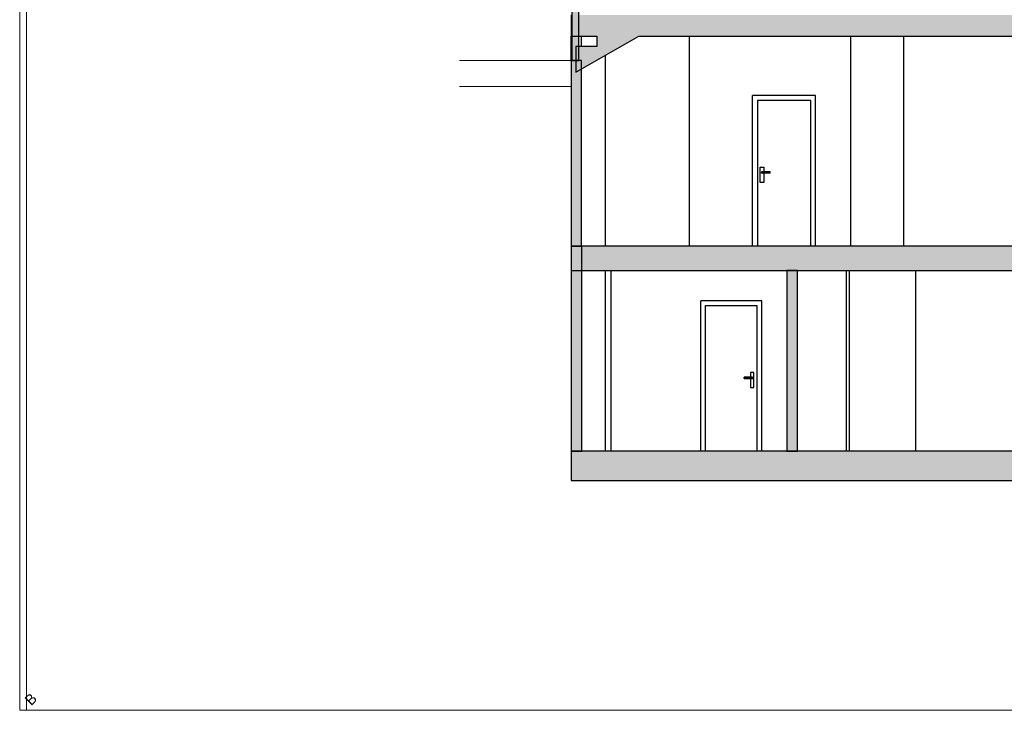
# Model space of a CAD drawing. Header units: metres. Extents: x -1 to 518, y -65 to 31.
# Tile 17 of 26: x 485 to 499, y -65 to -55. Entities that reach past the tile are written whole.
import ezdxf

# ---------------------------------------------------------------- set-up
doc = ezdxf.new("R2010")
doc.units = ezdxf.units.M
doc.linetypes.add('CONTINUA', pattern=[0])
doc.layers.add('+++++ CÀLCUL SECCIÓ B', color=7, linetype='CONTINUA', lineweight=25)
doc.styles.add('Century Gothic', font='txt')

msp = doc.modelspace()

# ---------------------------------------------------------------- hatches: boundary and pattern name
at = {"layer": '+++++ CÀLCUL SECCIÓ B', "linetype": 'CONTINUA', "lineweight": 18, "transparency": 33554687}
msp.add_hatch(color=220, dxfattribs=at).paths.add_polyline_path([(493.088, -51.69), (492.988, -51.69), (492.988, -55.66), (493.088, -55.66)])
at = {"layer": '+++++ CÀLCUL SECCIÓ B', "linetype": 'CONTINUA', "lineweight": 25, "true_color": 0xababab, "transparency": 33554687}
for points in [[(507.028, -55.01), (492.979, -55.01), (492.979, -55.31), (507.028, -55.31)], [(493.648, -55.112), (493.648, -55.285), (493.348, -55.285), (493.348, -55.458), (493.048, -55.458), (493.048, -55.826), (494.067, -55.24), (493.948, -55.24), (493.948, -55.112)], [(507.028, -58.31), (492.98, -58.31), (492.98, -58.66), (507.028, -58.66)], [(508.368, -61.24), (492.98, -61.24), (492.98, -61.66), (508.368, -61.66)]]:
    msp.add_hatch(color=253, dxfattribs=at).paths.add_polyline_path(points)
at = {"layer": '+++++ CÀLCUL SECCIÓ B', "linetype": 'CONTINUA', "lineweight": 25, "true_color": 0xa0a0a0, "transparency": 33554687}
for points in [[(493.129, -55.66), (492.979, -55.66), (492.979, -58.31), (493.129, -58.31)], [(493.13, -58.31), (492.98, -58.31), (492.98, -61.24), (493.13, -61.24)], [(496.208, -58.66), (496.058, -58.66), (496.058, -61.24), (496.208, -61.24)]]:
    msp.add_hatch(color=253, dxfattribs=at).paths.add_polyline_path(points)

# ---------------------------------------------------------------- linework, layer by layer
at = {"layer": '+++++ CÀLCUL SECCIÓ B', "color": 52, "linetype": 'CONTINUA', "lineweight": 13, "transparency": 33554687}
for p, q in [((485.111, -64.94), (485.111, -24.94)), ((485.111, -64.94), (485.111, -24.94)), ((485.209, -24.94), (485.209, -64.94)), ((485.209, -64.94), (485.209, -24.94)), ((493.048, -55.66), (491.388, -55.66)), ((492.98, -56.03), (491.388, -56.03)), ((517.903, -64.94), (485.111, -64.94)), ((485.111, -64.94), (517.903, -64.94)), ((485.209, -64.94), (517.903, -64.94)), ((517.903, -64.94), (485.209, -64.94))]:
    msp.add_line(p, q, dxfattribs=at)
at = {"layer": '+++++ CÀLCUL SECCIÓ B', "color": 7, "linetype": 'CONTINUA', "lineweight": 25, "transparency": 33554687}
for p, q in [((492.988, -51.69), (492.988, -55.66)), ((493.088, -55.66), (493.088, -52.24)), ((492.979, -55.01), (492.979, -55.31)), ((492.979, -55.31), (493.348, -55.31)), ((492.979, -55.66), (492.979, -55.31)), ((493.048, -55.826), (493.945, -55.31)), ((493.129, -55.458), (493.129, -55.31)), ((493.348, -55.31), (493.348, -55.458)), ((493.945, -55.31), (507.028, -55.31)), ((494.668, -58.31), (494.668, -55.31)), ((494.668, -58.31), (494.668, -55.31)), ((496.968, -58.31), (496.968, -55.31)), ((497.728, -58.31), (497.728, -55.31)), ((493.048, -55.458), (493.048, -55.826)), ((493.348, -55.458), (493.048, -55.458)), ((493.468, -58.31), (493.468, -55.585)), ((493.468, -58.31), (493.468, -55.585)), ((492.979, -55.66), (492.979, -58.31)), ((492.988, -55.66), (492.979, -55.66)), ((493.088, -55.66), (492.988, -55.66)), ((492.988, -55.66), (493.088, -55.66)), ((493.129, -55.66), (493.088, -55.66)), ((493.129, -58.31), (493.129, -55.66)), ((495.568, -58.31), (495.568, -56.16)), ((496.468, -56.16), (495.568, -56.16)), ((496.468, -58.31), (496.468, -56.16)), ((496.398, -56.23), (495.638, -56.23)), ((495.638, -56.23), (495.638, -58.31)), ((496.398, -58.31), (496.398, -56.23)), ((495.678, -57.4), (495.678, -57.185)), ((495.678, -57.185), (495.728, -57.185)), ((495.694, -57.255), (495.693, -57.26)), ((495.693, -57.26), (495.694, -57.265)), ((495.818, -57.26), (495.693, -57.26)), ((495.698, -57.251), (495.694, -57.255)), ((495.818, -57.255), (495.694, -57.255)), ((495.694, -57.265), (495.698, -57.269)), ((495.818, -57.265), (495.694, -57.265)), ((495.703, -57.25), (495.698, -57.251)), ((495.818, -57.251), (495.698, -57.251)), ((495.698, -57.269), (495.703, -57.27)), ((495.818, -57.269), (495.698, -57.269)), ((495.703, -57.25), (495.818, -57.25)), ((495.818, -57.27), (495.703, -57.27)), ((495.728, -57.185), (495.728, -57.25)), ((495.728, -57.27), (495.728, -57.4)), ((495.818, -57.251), (495.818, -57.25)), ((495.818, -57.255), (495.818, -57.251)), ((495.818, -57.26), (495.818, -57.255)), ((495.818, -57.265), (495.818, -57.26)), ((495.818, -57.269), (495.818, -57.265)), ((495.818, -57.27), (495.818, -57.269)), ((495.728, -57.4), (495.678, -57.4)), ((492.979, -58.31), (493.129, -58.31)), ((492.98, -58.31), (492.98, -58.66)), ((507.028, -58.31), (492.98, -58.31)), ((492.98, -58.31), (492.98, -61.24)), ((493.13, -58.31), (492.98, -58.31)), ((493.13, -61.24), (493.13, -58.31)), ((492.98, -58.66), (496.058, -58.66)), ((493.47, -61.24), (493.47, -58.66)), ((493.55, -61.24), (493.55, -58.66)), ((496.058, -58.66), (496.208, -58.66)), ((496.058, -58.66), (496.058, -61.24)), ((496.208, -58.66), (496.058, -58.66)), ((496.208, -58.66), (507.028, -58.66)), ((496.208, -61.24), (496.208, -58.66)), ((496.908, -61.24), (496.908, -58.66)), ((496.908, -61.24), (496.908, -58.66)), ((496.949, -61.24), (496.949, -58.66)), ((497.899, -61.24), (497.899, -58.66)), ((494.828, -61.24), (494.828, -59.09)), ((495.698, -59.09), (494.828, -59.09)), ((495.698, -61.24), (495.698, -59.09)), ((494.898, -61.24), (494.898, -59.16)), ((494.898, -59.16), (495.628, -59.16)), ((495.628, -59.16), (495.628, -61.24)), ((495.538, -60.115), (495.538, -60.18)), ((495.588, -60.115), (495.538, -60.115)), ((495.588, -60.33), (495.588, -60.115)), ((495.448, -60.181), (495.448, -60.18)), ((495.563, -60.18), (495.448, -60.18)), ((495.448, -60.185), (495.448, -60.181)), ((495.448, -60.181), (495.568, -60.181)), ((495.448, -60.19), (495.448, -60.185)), ((495.448, -60.185), (495.572, -60.185)), ((495.448, -60.195), (495.448, -60.19)), ((495.448, -60.19), (495.573, -60.19)), ((495.448, -60.199), (495.448, -60.195)), ((495.448, -60.195), (495.572, -60.195)), ((495.448, -60.2), (495.448, -60.199)), ((495.448, -60.199), (495.568, -60.199)), ((495.448, -60.2), (495.563, -60.2)), ((495.538, -60.2), (495.538, -60.33)), ((495.563, -60.18), (495.568, -60.181)), ((495.568, -60.199), (495.563, -60.2)), ((495.568, -60.181), (495.572, -60.185)), ((495.572, -60.195), (495.568, -60.199)), ((495.572, -60.185), (495.573, -60.19)), ((495.573, -60.19), (495.572, -60.195)), ((495.538, -60.33), (495.588, -60.33)), ((492.98, -61.24), (493.13, -61.24)), ((492.98, -61.24), (492.98, -61.66)), ((493.13, -61.24), (492.98, -61.24)), ((496.058, -61.24), (493.13, -61.24)), ((496.058, -61.24), (496.208, -61.24)), ((496.208, -61.24), (496.058, -61.24)), ((507.028, -61.24), (496.208, -61.24)), ((492.98, -61.66), (508.368, -61.66))]:
    msp.add_line(p, q, dxfattribs=at)

# ---------------------------------------------------------------- texts
at = {"layer": '+++++ CÀLCUL SECCIÓ B', "color": 52, "linetype": 'CONTINUA', "lineweight": 13, "transparency": 33554687, "insert": (485.27, -64.781), "char_height": 0.15, "width": 0.195, "attachment_point": 5, "rotation": 45, "style": 'Century Gothic'}
msp.add_mtext('B', dxfattribs=at)

doc.saveas('drawing.dxf')
